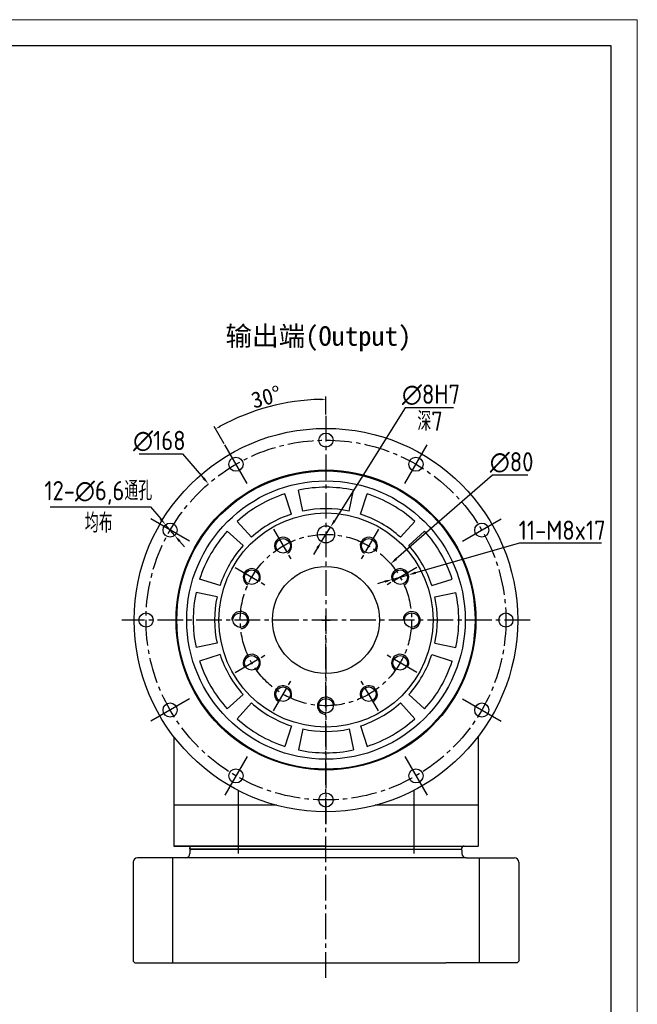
# Model space of a CAD drawing. Header units: millimetres. Extents: x 2152 to 3183, y 256 to 984.
# Tile 15 of 15: x 2895 to 3183, y 524 to 984. Entities that reach past the tile are written whole.
import ezdxf

# ---------------------------------------------------------------- set-up
doc = ezdxf.new("R2010")
doc.units = ezdxf.units.MM
doc.linetypes.add('点画线', pattern=[18, 12, -2, 2, -2])
for name, color, linetype in [('6文字层', 3, 'Continuous'), ('7中心线层', 7, '点画线'), ('标注线', 7, 'Continuous')]:
    doc.layers.add(name, color=color, linetype=linetype)
doc.layers.add('图框_外框线', color=7, linetype='Continuous', lineweight=18)
doc.layers.add('粗实线', color=7, linetype='Continuous', lineweight=40)
doc.styles.add('工程字', font='gbenor.shx', dxfattribs={"bigfont": 'gbcbig.shx'})
doc.dimstyles.new('ISO-25', dxfattribs={"dimtxt": 2.5, "dimasz": 2.5, "dimexe": 1.25, "dimexo": 0.625, "dimtad": 1, "dimtxsty": 'Standard', "dimcen": 2.5, "dimadec": 0, "dimazin": 0, "dimtfac": 1, "dimtmove": 0, "dimatfit": 3, "dimfxl": 1, "dimarcsym": 0})
doc.dimstyles.new('ISO-25-1', dxfattribs={"dimtxt": 9, "dimasz": 3.5, "dimexe": 1.25, "dimexo": 1, "dimgap": 1.5, "dimtad": 1, "dimtoh": 1, "dimtxsty": '工程字', "dimcen": 2, "dimadec": 0, "dimazin": 0, "dimtfac": 1, "dimtmove": 0, "dimatfit": 3, "dimfxl": 1, "dimarcsym": 0})

# ---------------------------------------------------------------- blocks, each defined once
blk = doc.blocks.new('*D20')
at = {"layer": '6文字层', "color": 0, "lineweight": -2}
for p, q in [((3037.58, 799.82), (3037.58, 808.14)), ((2990.07, 786.12), (2985.43, 794.16))]:
    blk.add_line(p, q, dxfattribs=at)
blk.add_arc((3037.58, 703.84), 103.05, 91.3901, 118.6099, dxfattribs=at)
at = {"layer": '6文字层', "color": 0}
for points in [[(3035.08, 806.44), (3035.07, 807.27), (3037.58, 806.89)], [(2988.03, 794.67), (2988.44, 793.94), (2986.05, 793.08)]]:
    blk.add_solid(points, dxfattribs=at)
at = {"layer": 'Defpoints', "color": 0}
for p in [(3019.68, 805.32), (3037.58, 799.19), (2990.38, 785.58), (3000.77, 767.58), (3037.58, 608.48)]:
    blk.add_point(p, dxfattribs=at)
at = {"layer": '6文字层', "color": 0, "insert": (3009.68, 807.96), "char_height": 7.5, "attachment_point": 5, "rotation": 15}
blk.add_mtext('30%%d', dxfattribs=at)
blk = doc.blocks.new('*D21')
at = {"layer": '6文字层', "color": 0, "lineweight": -2}
for p, q in [((2950.42, 781.39), (2970.67, 781.39)), ((2970.67, 781.39), (2980.42, 770.09)), ((3035.58, 703.84), (3039.58, 703.84)), ((3037.58, 701.84), (3037.58, 705.84))]:
    blk.add_line(p, q, dxfattribs=at)
at = {"layer": '6文字层', "color": 0}
blk.add_solid([(2979.98, 769.71), (2980.86, 770.47), (2982.71, 767.44)], dxfattribs=at)
at = {"layer": 'Defpoints', "color": 0}
for p in [(2982.71, 767.44), (3092.45, 640.24)]:
    blk.add_point(p, dxfattribs=at)
at = {"layer": '6文字层', "color": 0, "insert": (2959.8, 787.39), "char_height": 9, "attachment_point": 5, "style": '工程字'}
blk.add_mtext('∅168{}{{\\H0.7x;}{}}', dxfattribs=at)
blk = doc.blocks.new('*D22')
at = {"layer": '6文字层', "color": 0, "lineweight": -2}
for p, q in [((2908.87, 756.65), (2955.63, 756.65)), ((2955.63, 756.65), (2960.43, 751.02)), ((2966.97, 743.32), (2962.69, 748.35)), ((2969.24, 740.66), (2971.51, 737.99))]:
    blk.add_line(p, q, dxfattribs=at)
at = {"layer": '6文字层', "color": 0}
for points in [[(2959.98, 750.64), (2960.87, 751.39), (2962.69, 748.35)], [(2969.68, 741.04), (2968.8, 740.28), (2966.97, 743.32)]]:
    blk.add_solid(points, dxfattribs=at)
at = {"layer": 'Defpoints', "color": 0}
for p in [(2962.69, 748.35), (2966.97, 743.32)]:
    blk.add_point(p, dxfattribs=at)
at = {"layer": '6文字层', "color": 0, "insert": (2931.28, 763.21), "char_height": 9, "attachment_point": 5, "style": '工程字'}
blk.add_mtext('12-∅6,6通孔', dxfattribs=at)
blk = doc.blocks.new('*D23')
at = {"layer": '6文字层', "color": 0, "lineweight": -2}
for p, q in [((3074.62, 802.98), (3041.56, 750.19)), ((3097.12, 802.98), (3074.62, 802.98)), ((3035.46, 740.45), (3039.7, 747.23)), ((3033.6, 737.48), (3031.74, 734.51))]:
    blk.add_line(p, q, dxfattribs=at)
at = {"layer": '6文字层', "color": 0}
for points in [[(3041.07, 750.5), (3042.05, 749.88), (3039.7, 747.23)], [(3034.09, 737.17), (3033.1, 737.79), (3035.46, 740.45)]]:
    blk.add_solid(points, dxfattribs=at)
at = {"layer": 'Defpoints', "color": 0}
for p in [(3039.7, 747.23), (3035.46, 740.45)]:
    blk.add_point(p, dxfattribs=at)
at = {"layer": '6文字层', "color": 0, "insert": (3086.62, 808.98), "char_height": 9, "attachment_point": 5, "style": '工程字'}
blk.add_mtext('∅8H7', dxfattribs=at)
blk = doc.blocks.new('*D24')
at = {"layer": '6文字层', "color": 0, "lineweight": -2}
for p, q in [((3127.94, 739.77), (3079.43, 725.9)), ((3166.19, 739.77), (3127.94, 739.77)), ((3065.01, 721.78), (3061.64, 720.81)), ((3068.37, 722.74), (3076.07, 724.94))]:
    blk.add_line(p, q, dxfattribs=at)
at = {"layer": '6文字层', "color": 0}
for points in [[(3079.27, 726.46), (3079.59, 725.34), (3076.07, 724.94)], [(3065.17, 721.21), (3064.85, 722.34), (3068.37, 722.74)]]:
    blk.add_solid(points, dxfattribs=at)
at = {"layer": 'Defpoints', "color": 0}
for p in [(3068.37, 722.74), (3076.07, 724.94)]:
    blk.add_point(p, dxfattribs=at)
at = {"layer": '6文字层', "color": 0, "insert": (3147.82, 745.77), "char_height": 9, "attachment_point": 5, "style": '工程字'}
blk.add_mtext('11-M8x17', dxfattribs=at)
blk = doc.blocks.new('*D25')
at = {"layer": '6文字层', "color": 0, "lineweight": -2}
for p, q in [((3115.25, 771.43), (3070.39, 732.39)), ((3131.76, 771.43), (3115.25, 771.43)), ((3035.58, 703.84), (3039.58, 703.84)), ((3037.58, 701.84), (3037.58, 705.84))]:
    blk.add_line(p, q, dxfattribs=at)
at = {"layer": '6文字层', "color": 0}
blk.add_solid([(3070.01, 732.83), (3070.78, 731.95), (3067.75, 730.09)], dxfattribs=at)
at = {"layer": 'Defpoints', "color": 0}
for p in [(3067.75, 730.09), (3007.4, 677.58)]:
    blk.add_point(p, dxfattribs=at)
at = {"layer": '6文字层', "color": 0, "insert": (3124.25, 777.43), "char_height": 9, "attachment_point": 5, "style": '工程字'}
blk.add_mtext('∅80', dxfattribs=at)

msp = doc.modelspace()

# ---------------------------------------------------------------- linework, layer by layer
for p, q in [((3037.579, 596.837), (2974.079, 596.837)), ((2974.079, 596.837), (3101.079, 596.837))]:
    msp.add_line(p, q)
at = {"layer": '7中心线层', "color": 0}
for p, q in [((3037.579, 799.193), (3037.579, 608.482)), ((3013.109, 746.22), (3022.048, 730.737)), ((3062.048, 746.22), (3053.109, 730.737)), ((2995.196, 728.307), (3010.679, 719.368)), ((3079.961, 728.307), (3064.478, 719.368)), ((3132.935, 703.837), (2942.223, 703.837)), ((3037.579, 536.834), (3037.579, 703.837)), ((2995.196, 679.368), (3010.679, 688.307)), ((3079.961, 679.368), (3064.478, 688.307)), ((3013.109, 661.455), (3022.048, 676.938)), ((3062.048, 661.455), (3053.109, 676.938))]:
    msp.add_line(p, q, dxfattribs=at)
for radius in [84, 40, 40]:
    msp.add_circle((3037.579, 703.837), radius, dxfattribs=at)
at = {"layer": '图框_外框线', "color": 3}
msp.add_lwpolyline([(2152.539, 255.53), (3182.914, 255.53), (3182.914, 984.152), (2152.539, 984.152)], close=True, dxfattribs=at)
at = {"layer": '图框_外框线', "color": 3, "lineweight": 25}
msp.add_lwpolyline([(2213.871, 267.796), (3170.648, 267.796), (3170.648, 971.886), (2213.871, 971.886)], close=True, dxfattribs=at)
at = {"layer": '标注线'}
for p, q in [((3000.775, 767.584), (2990.383, 785.583)), ((3074.383, 767.584), (3084.775, 785.583)), ((3026.767, 754.701), (3024.689, 764.48)), ((3048.39, 754.701), (3050.469, 764.48)), ((3021.51, 753.292), (3018.421, 762.8)), ((3053.648, 753.292), (3056.737, 762.8)), ((2973.832, 740.641), (2955.833, 751.033)), ((3002.784, 742.481), (2996.094, 749.91)), ((3072.374, 742.481), (3079.063, 749.91)), ((3101.326, 740.641), (3119.324, 751.033)), ((2998.935, 738.632), (2991.506, 745.322)), ((3076.222, 738.632), (3083.652, 745.322)), ((2988.124, 719.906), (2978.616, 722.995)), ((3087.034, 719.906), (3096.542, 722.995)), ((2986.715, 714.649), (2976.936, 716.727)), ((3088.443, 714.649), (3098.221, 716.727)), ((2986.715, 693.026), (2976.936, 690.947)), ((3088.443, 693.026), (3098.221, 690.947)), ((2988.124, 687.768), (2978.616, 684.679)), ((3087.034, 687.768), (3096.542, 684.679)), ((2973.832, 667.033), (2955.833, 656.641)), ((2998.935, 669.042), (2991.506, 662.353)), ((3076.222, 669.042), (3083.652, 662.353)), ((3101.326, 667.033), (3119.324, 656.641)), ((3002.784, 665.194), (2996.094, 657.764)), ((3072.374, 665.194), (3079.063, 657.764)), ((3021.51, 654.382), (3018.421, 644.874)), ((3026.767, 652.974), (3024.689, 643.195)), ((3048.39, 652.974), (3050.469, 643.195)), ((3053.648, 654.382), (3056.737, 644.874)), ((3000.775, 640.09), (2990.383, 622.092)), ((3074.383, 640.09), (3084.775, 622.092)), ((2996.554, 624.293), (2996.554, 617.337)), ((3078.603, 624.293), (3078.603, 617.337))]:
    msp.add_line(p, q, dxfattribs=at)
at = {"layer": '标注线', "color": 0}
for p, q in [((2996.554, 617.337), (2996.554, 594.837)), ((3078.603, 617.337), (3078.603, 594.837))]:
    msp.add_line(p, q, dxfattribs=at)
at = {"layer": '标注线'}
for centre, radius, start, end in [((3037.579, 703.837), 61.997, 78, 102), ((3037.579, 703.837), 61.997, 108, 132), ((3037.579, 703.837), 61.997, 48, 72), ((3037.579, 703.837), 52, 78, 102), ((3037.579, 703.837), 52, 108, 132), ((3037.579, 703.837), 52, 48, 72), ((3037.579, 703.837), 61.997, 138, 162), ((3037.579, 703.837), 61.997, 18, 42), ((3017.579, 738.478), 4, 300, 212.86598), ((3057.579, 738.478), 4, 327.13402, 240), ((3037.579, 703.837), 52, 138, 162), ((3037.579, 703.837), 52, 18, 42), ((3002.938, 723.837), 4, 330, 242.86598), ((3072.22, 723.837), 4, 297.13402, 210), ((3037.579, 703.837), 61.997, 168, 192), ((3037.579, 703.837), 52, 168, 192), ((3037.579, 703.837), 52, 348, 12), ((3037.579, 703.837), 61.997, 348, 12), ((2997.579, 703.837), 4, 272.86598, 180), ((3077.579, 703.837), 4, 267.13402, 180), ((3037.579, 703.837), 52, 198, 222), ((3002.938, 683.837), 4, 302.86598, 210), ((3072.22, 683.837), 4, 330, 237.13402), ((3037.579, 703.837), 52, 318, 342), ((3037.579, 703.837), 61.997, 198, 222), ((3037.579, 703.837), 61.997, 318, 342), ((3017.579, 669.196), 4, 332.86598, 240), ((3057.579, 669.196), 4, 300, 207.13402), ((3037.579, 663.837), 4, 2.86598, 270), ((3037.579, 703.837), 52, 228, 252), ((3037.579, 703.837), 52, 288, 312), ((3037.579, 703.837), 61.997, 228, 252), ((3037.579, 703.837), 61.997, 288, 312), ((3037.579, 703.837), 52, 258, 282), ((3037.579, 703.837), 61.997, 258, 282)]:
    msp.add_arc(centre, radius, start, end, dxfattribs=at)
at = {"layer": '粗实线', "lineweight": 30}
for p, q in [((2966.579, 649.346), (2966.579, 617.337)), ((3108.579, 649.346), (3108.579, 617.337)), ((2996.554, 617.337), (2966.579, 617.337)), ((2966.579, 617.337), (2966.579, 598.337)), ((2986.279, 617.337), (2966.579, 617.337)), ((3014.601, 617.337), (2996.554, 617.337)), ((3078.603, 617.337), (3060.557, 617.337)), ((3108.579, 617.337), (3078.603, 617.337)), ((3108.578, 617.338), (3108.579, 598.338)), ((3037.579, 598.337), (2966.579, 598.337)), ((2966.579, 598.337), (2996.554, 598.337)), ((2966.579, 598.337), (2996.554, 598.337)), ((2996.554, 598.337), (3078.603, 598.337)), ((2996.554, 598.337), (3078.603, 598.337)), ((3037.579, 598.337), (3108.579, 598.338)), ((3078.603, 598.337), (3108.579, 598.337)), ((3078.603, 598.337), (3108.579, 598.337)), ((2974.079, 597.337), (2974.079, 596.837)), ((2974.079, 596.837), (2974.079, 597.337)), ((2974.079, 596.337), (2974.579, 596.837)), ((3037.579, 596.837), (2974.079, 596.837)), ((2974.079, 596.337), (2974.579, 596.837)), ((3037.579, 596.837), (2974.079, 596.837)), ((2974.079, 596.337), (2974.079, 594.837)), ((2987.579, 596.837), (2974.579, 596.837)), ((2987.579, 596.837), (2974.579, 596.837)), ((3037.579, 596.837), (3101.079, 596.838)), ((3037.579, 596.837), (3101.079, 596.838)), ((3037.579, 596.837), (3101.079, 596.837)), ((3087.579, 596.837), (3100.579, 596.837)), ((3087.579, 596.837), (3100.579, 596.837)), ((3101.079, 596.337), (3100.579, 596.837)), ((3101.079, 596.337), (3100.579, 596.837)), ((3101.079, 596.837), (3101.079, 597.337)), ((3101.079, 596.837), (3101.079, 597.337)), ((3101.079, 596.337), (3101.079, 594.837)), ((3101.079, 596.337), (3101.079, 594.837)), ((2947.579, 590.837), (2947.579, 544.637)), ((3103.079, 592.837), (2949.579, 592.837)), ((2965.989, 592.837), (2965.989, 543.837)), ((3103.079, 592.837), (3125.579, 592.837)), ((3109.168, 592.837), (3109.168, 543.837)), ((3127.579, 590.837), (3127.579, 544.637)), ((2947.579, 544.637), (2948.379, 543.837)), ((2948.379, 543.837), (3093.579, 543.837)), ((3126.779, 543.837), (3093.579, 543.837)), ((3127.579, 544.637), (3126.779, 543.837))]:
    msp.add_line(p, q, dxfattribs=at)
for centre, radius in [((3037.579, 703.837), 89.5), ((3037.579, 787.837), 3.3), ((2995.579, 776.583), 3.3), ((3079.579, 776.583), 3.3), ((3037.579, 703.837), 70), ((3037.579, 703.837), 69.601), ((3037.579, 703.837), 64.997), ((3037.579, 703.837), 50), ((2964.833, 745.837), 3.3), ((3037.579, 743.837), 4), ((3110.325, 745.837), 3.3), ((3017.579, 738.478), 3.4), ((3057.579, 738.478), 3.4), ((3002.938, 723.837), 3.4), ((3037.579, 703.837), 25), ((3072.22, 723.837), 3.4), ((2953.579, 703.837), 3.3), ((2997.579, 703.837), 3.4), ((3077.579, 703.837), 3.4), ((3121.579, 703.837), 3.3), ((3002.938, 683.837), 3.4), ((3072.22, 683.837), 3.4), ((3017.579, 669.196), 3.4), ((3057.579, 669.196), 3.4), ((3037.579, 663.837), 3.4), ((2964.833, 661.837), 3.3), ((3110.325, 661.837), 3.3), ((2995.579, 631.091), 3.3), ((3079.579, 631.091), 3.3), ((3037.579, 619.837), 3.3)]:
    msp.add_circle(centre, radius, dxfattribs=at)
at = {"layer": '粗实线', "lineweight": 30, "extrusion": (0, 0, -1)}
for centre, start, end in [((-2973.079, 597.337), 90, 180), ((-2973.079, 597.337), 90, 180), ((-3102.079, 597.337), 0, 90)]:
    msp.add_arc(centre, 1, start, end, dxfattribs=at)
at = {"layer": '粗实线', "lineweight": 30}
for centre, radius, start, end in [((3102.079, 597.337), 1, 90, 180), ((2972.079, 594.837), 2, 270, 0), ((3103.079, 594.837), 2, 180, 270), ((2949.579, 590.837), 2, 90, 180), ((3125.579, 590.837), 2, 0, 90)]:
    msp.add_arc(centre, radius, start, end, dxfattribs=at)

# ---------------------------------------------------------------- texts
at = {"layer": '6文字层', "lineweight": -3, "char_height": 9, "attachment_point": 5, "style": '工程字'}
for s, insert in [('深7', (3086.183, 796.671)), ('均布', (2931.508, 749.193))]:
    msp.add_mtext(s, dxfattribs=dict(at, insert=insert))
at = {"layer": '标注线', "color": 0, "insert": (2990.661, 841.013), "char_height": 9.1, "width": 97.69852, "attachment_point": 1, "style": '工程字'}
msp.add_mtext('{\\fKaiTi_GB2312|b0|i0|c134|p49;输出端(Output)}', dxfattribs=at)

# ---------------------------------------------------------------- dimensions: what is measured, and where the dimension line sits
at = {"layer": '6文字层'}
dim = msp.add_angular_dim_2l(base=(3019.685, 805.32), line1=((3000.775, 767.584), (2990.383, 785.583)), line2=((3037.579, 799.193), (3037.579, 608.482)), dimstyle='ISO-25', override={"dimtxt": 7.5, "dimgap": 1}, dxfattribs=at)
dim.commit()
dim.dimension.update_dxf_attribs({"geometry": '*D20', "text_midpoint": (3009.679, 807.962)})
for p1, p2, text, override, picture, middle in [((3035.456, 740.447), (3039.702, 747.227), '<>H7', {"dimtxt": 9, "dimtxsty": '工程字'}, '*D23', (3086.623, 802.982)), ((3092.449, 640.235), (2982.708, 767.439), '<>{}{{\\H0.7x;}{}}', {"dimtoh": 40, "dimlfac": 1, "dimse2": 1, "dimsd2": 1, "dimtix": 0, "dimtofl": 0, "dimatfit": 0}, '*D21', (2959.797, 781.391)), ((2966.972, 743.324), (2962.694, 748.35), '12-<>通孔', {"dimtxt": 9, "dimtxsty": '工程字'}, '*D22', (2931.28, 756.646)), ((3068.374, 722.738), (3076.066, 724.937), '11-M8x17', {"dimtxt": 9, "dimtxsty": '工程字'}, '*D24', (3147.817, 739.77))]:
    dim = msp.add_diameter_dim_2p(p1=p1, p2=p2, text=text, dimstyle='ISO-25-1', override=override, dxfattribs=at)
    dim.commit()
    dim.dimension.update_dxf_attribs({"geometry": picture, "text_midpoint": middle, "dimtype": 163})
dim = msp.add_diameter_dim_2p(p1=(3007.404, 677.58), p2=(3067.754, 730.095), dimstyle='ISO-25-1', override={"dimtxsty": '工程字', "dimse2": 1, "dimsd2": 1, "dimtofl": 0, "dimatfit": 0}, dxfattribs=at)
dim.commit()
dim.dimension.update_dxf_attribs({"geometry": '*D25', "text_midpoint": (3124.254, 771.425), "dimtype": 163})

doc.saveas('drawing.dxf')
